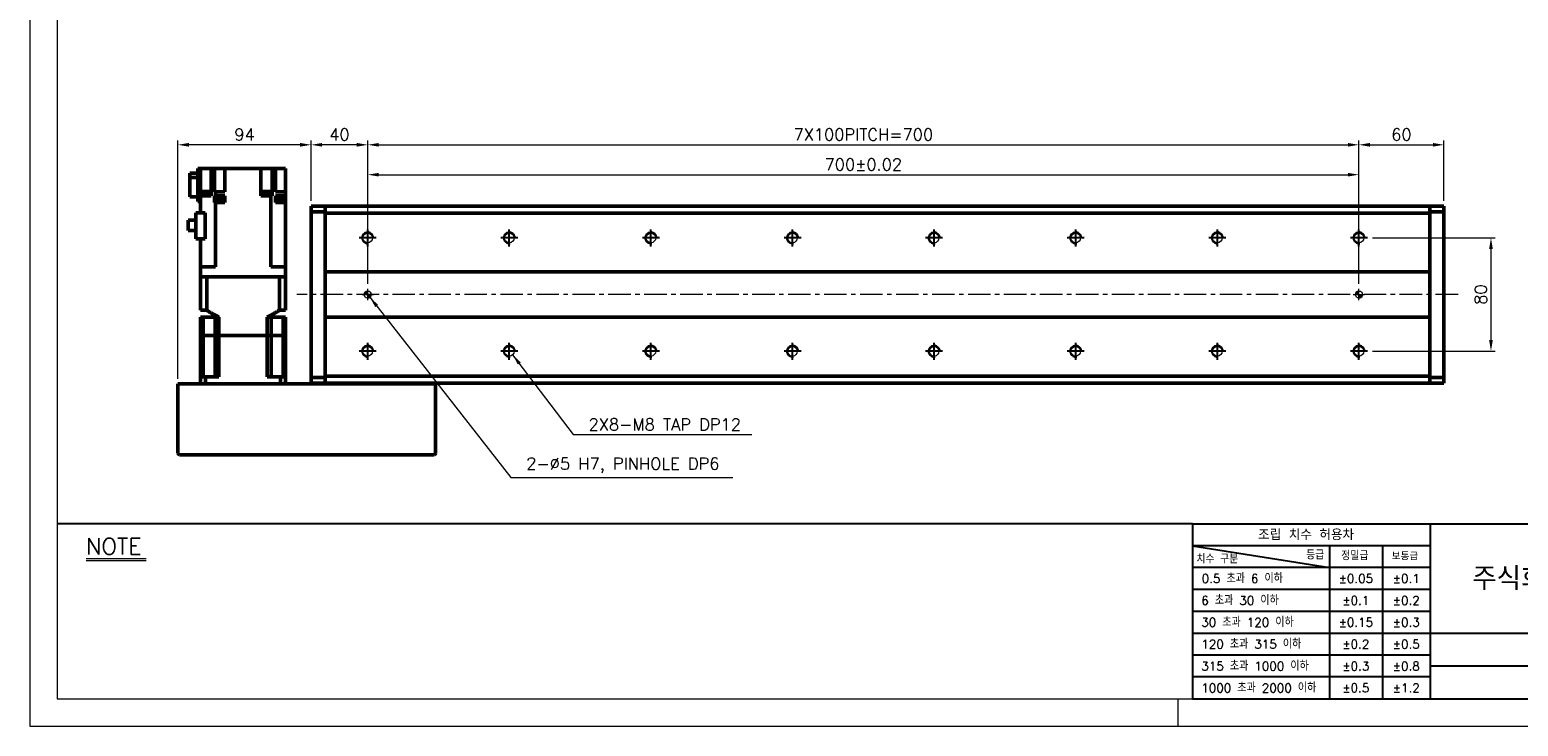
# Model space of a CAD drawing. Header units: millimetres. Extents: x 46891 to 50168, y 6223 to 9676.
# Tile 1 of 6: x 48547 to 49598, y 8529 to 9021. Entities that reach past the tile are written whole.
import ezdxf

# ---------------------------------------------------------------- set-up
doc = ezdxf.new("R2010")
doc.units = ezdxf.units.MM
doc.header["$LTSCALE"] = 0.5
doc.linetypes.add('CENTER', pattern=[50.8, 31.75, -6.35, 6.35, -6.35])
doc.layers.get('0').update_dxf_attribs({"lineweight": 20})
for name, color, linetype, lineweight in [('1', 1, 'CENTER', 13), ('4', 4, 'Continuous', 13), ('외형선(ISO)', 7, 'Continuous', 50)]:
    doc.layers.add(name, color=color, linetype=linetype, lineweight=lineweight)
for name, color, linetype in [('3', 3, 'Continuous'), ('C', 1, 'CENTER'), ('DIM', 4, 'Continuous')]:
    doc.layers.add(name, color=color, linetype=linetype)
doc.styles.add('DSR TEXT', font='romans.shx', dxfattribs={"bigfont": 'whgtxt.shx'})
doc.styles.get("Standard").update_dxf_attribs({"font": 'romans.shx', "bigfont": 'whgtxt.shx'})
doc.dimstyles.new('DSR', dxfattribs={"dimscale": 2, "dimtxt": 3, "dimasz": 3, "dimexe": 0.5, "dimexo": 0.5, "dimgap": 0.5, "dimtad": 1, "dimdsep": 46, "dimtxsty": 'Standard', "dimcen": 2.5, "dimclrd": 4, "dimclre": 4, "dimclrt": 2, "dimadec": 0, "dimazin": 2, "dimtfac": 1, "dimtmove": 0, "dimatfit": 3, "dimfxl": 0, "dimlwd": -1, "dimlwe": -1, "dimarcsym": 0})

# ---------------------------------------------------------------- blocks, each defined once
blk = doc.blocks.new('A$C13F00394')
for p, q in [((-202.34, 25.67), (-191.42, 25.67)), ((-202.34, 25.3), (-191.42, 25.3))]:
    blk.add_line(p, q)
at = {"layer": '3'}
for p, q in [((0, 32), (-207.68, 32)), ((0, 32), (202.32, 32)), ((0, 32), (0, 0)), ((43.43, 32), (43.43, 0)), ((0, 28), (25, 24)), ((43.43, 28), (0, 28)), ((25, 28), (25, 0)), ((34.7, 28), (34.7, 0)), ((43.43, 24), (0, 24)), ((43.43, 20), (0, 20)), ((43.43, 16), (0, 16)), ((0, 12), (129.32, 12)), ((43.43, 8), (0, 8)), ((97.32, 6), (43.43, 6)), ((43.43, 4), (0, 4)), ((0, 0), (202.32, 0))]:
    blk.add_line(p, q, dxfattribs=at)
at = {"color": 0, "style": 'DSR TEXT'}
for s, height, p in [('조립 치수 허용차', 2, (11.97, 29.02)), ('치수 구분', 1.5, (0.69, 24.78)), ('등급', 1.5, (20.77, 25.52)), ('정밀급', 1.5, (27.18, 25.37)), ('보통급', 1.3, (36.41, 25.38)), (' 0.5 초과 6 이하', 1.6, (0.56, 21.19)), (' 6 초과 30 이하', 1.6, (0.49, 17.19)), (' 30 초과 120 이하', 1.6, (0.49, 13.19)), (' 120 초과 315 이하', 1.6, (0.49, 9.19)), (' 315 초과 1000 이하', 1.6, (0.49, 5.19)), (' 1000 초과 2000 이하', 1.6, (0.49, 1.19))]:
    blk.add_text(s, height=height, dxfattribs=at).set_placement(p)
at = {"color": 7, "insert": (70.37, 22), "char_height": 4.2, "attachment_point": 5, "style": 'DSR TEXT'}
blk.add_mtext('주식회사 디에스알', dxfattribs=at)
at = {"color": 0, "char_height": 1.6, "attachment_point": 5, "style": 'DSR TEXT'}
for s, insert in [('%%P0.05', (29.85, 22)), ('%%P0.1', (39.07, 22)), ('%%P0.1', (29.85, 18)), ('%%P0.2', (39.07, 18)), ('%%P0.15', (29.85, 14)), ('%%P0.3', (39.07, 14)), ('%%P0.2', (29.85, 10)), ('%%P0.5', (39.07, 10)), ('%%P0.3', (29.85, 6)), ('%%P0.8', (39.07, 6)), ('%%P0.5', (29.85, 2)), ('%%P1.2', (39.07, 2))]:
    blk.add_mtext(s, dxfattribs=dict(at, insert=insert))
at = {"layer": '4', "color": 0, "style": 'DSR TEXT'}
blk.add_text('NOTE', height=3, dxfattribs=at).set_placement((-202.39, 26.38))
blk = doc.blocks.new('A$C1C1952E1')
at = {"color": 1}
blk.add_lwpolyline([(0, 0), (420, 0), (420, 297), (0, 297)], close=True, dxfattribs=at)
at = {"color": 3}
blk.add_lwpolyline([(5, 5), (415, 5), (415, 292), (5, 292)], close=True, dxfattribs=at)
blk = doc.blocks.new('A$C33E56CC6')
h = blk.add_hatch()
h.set_pattern_fill('ANSI31', color=256, style=0)
h.set_pattern_definition([(45, (-7065.45672, -6508.5399), (-0.0883883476, 0.0883883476), [])])
h.paths.add_polyline_path([(4, 6.5, 0.414214), (1.5, 4), (4, 4)])
h.paths.add_polyline_path([(6.5, 4), (4, 4), (4, 1.5, 0.414214)])
blk.add_circle((4, 4), 2.5)
at = {"layer": '1'}
for p, q in [((0, 4), (8, 4)), ((4, 0), (4, 8))]:
    blk.add_line(p, q, dxfattribs=at)
blk = doc.blocks.new('tap8')
blk.add_circle((0, 0), 3.4)
at = {"layer": 'C', "color": 1, "linetype": 'CENTER'}
for p, q in [((-6, 0), (6, 0)), ((0, -6), (0, 6))]:
    blk.add_line(p, q, dxfattribs=at)
at = {"layer": 'DIM', "color": 3}
blk.add_arc((0, 0), 4, 263.8455, 189.4314, dxfattribs=at)
blk = doc.blocks.new('*D90')
at = {"color": 1, "linetype": 'ByBlock'}
for p, q in [((48785.3, 8841.3), (48785.3, 8921.3)), ((48793.1, 8918.3), (49477.5, 8918.3)), ((49485.3, 8841.3), (49485.3, 8921.3))]:
    blk.add_line(p, q, dxfattribs=at)
at = {"color": 1}
for points in [[(48793.1, 8919.6), (48793.1, 8917), (48785.3, 8918.3)], [(49477.5, 8919.6), (49477.5, 8917), (49485.3, 8918.3)]]:
    blk.add_solid(points, dxfattribs=at)
at = {"layer": 'Defpoints', "color": 0}
for p in [(49485.3, 8918.3), (48785.3, 8837.7), (49485.3, 8837.7)]:
    blk.add_point(p, dxfattribs=at)
at = {"color": 3, "insert": (49135.3, 8925.5), "char_height": 8.4, "attachment_point": 5, "style": 'DSR TEXT'}
blk.add_mtext('700%%P0.02', dxfattribs=at)
blk = doc.blocks.new('*D91')
at = {"color": 1, "linetype": 'ByBlock'}
for p, q in [((48785.3, 8884.9), (48785.3, 8942.4)), ((48793.1, 8939.4), (49477.5, 8939.4)), ((49485.3, 8884.9), (49485.3, 8942.4))]:
    blk.add_line(p, q, dxfattribs=at)
at = {"color": 1}
for points in [[(48793.1, 8940.7), (48793.1, 8938.1), (48785.3, 8939.4)], [(49477.5, 8940.7), (49477.5, 8938.1), (49485.3, 8939.4)]]:
    blk.add_solid(points, dxfattribs=at)
at = {"layer": 'Defpoints', "color": 0}
for p in [(49485.3, 8939.4), (48785.3, 8881.3), (49485.3, 8881.3)]:
    blk.add_point(p, dxfattribs=at)
at = {"color": 3, "insert": (49135.3, 8946.6), "char_height": 8.4, "attachment_point": 5, "style": 'DSR TEXT'}
blk.add_mtext('7X100PITCH=700', dxfattribs=at)
blk = doc.blocks.new('*D92')
at = {"color": 1, "linetype": 'ByBlock'}
for p, q in [((49485.3, 8884.9), (49485.3, 8942.4)), ((49493.1, 8939.4), (49537.5, 8939.4)), ((49545.3, 8899.8), (49545.3, 8942.4))]:
    blk.add_line(p, q, dxfattribs=at)
at = {"color": 1}
for points in [[(49493.1, 8940.7), (49493.1, 8938.1), (49485.3, 8939.4)], [(49537.5, 8940.7), (49537.5, 8938.1), (49545.3, 8939.4)]]:
    blk.add_solid(points, dxfattribs=at)
at = {"layer": 'Defpoints', "color": 0}
for p in [(49545.3, 8939.4), (49545.3, 8896.2), (49485.3, 8881.3)]:
    blk.add_point(p, dxfattribs=at)
at = {"color": 3, "insert": (49515.3, 8946.6), "char_height": 8.4, "attachment_point": 5, "style": 'DSR TEXT'}
blk.add_mtext('60', dxfattribs=at)
blk = doc.blocks.new('*D93')
at = {"color": 1, "linetype": 'ByBlock'}
for p, q in [((48745.3, 8899.8), (48745.3, 8942.4)), ((48777.5, 8939.4), (48753.1, 8939.4)), ((48785.3, 8841.3), (48785.3, 8942.4))]:
    blk.add_line(p, q, dxfattribs=at)
at = {"color": 1}
for points in [[(48753.1, 8940.7), (48753.1, 8938.1), (48745.3, 8939.4)], [(48777.5, 8940.7), (48777.5, 8938.1), (48785.3, 8939.4)]]:
    blk.add_solid(points, dxfattribs=at)
at = {"layer": 'Defpoints', "color": 0}
for p in [(48745.3, 8939.4), (48745.3, 8896.2), (48785.3, 8837.7)]:
    blk.add_point(p, dxfattribs=at)
at = {"color": 3, "insert": (48765.3, 8946.6), "char_height": 8.4, "attachment_point": 5, "style": 'DSR TEXT'}
blk.add_mtext('40', dxfattribs=at)
blk = doc.blocks.new('*D94')
at = {"color": 1, "linetype": 'ByBlock'}
for p, q in [((49494.9, 8873.7), (49581.5, 8873.7)), ((49578.5, 8865.9), (49578.5, 8801.5)), ((49494.9, 8793.7), (49581.5, 8793.7))]:
    blk.add_line(p, q, dxfattribs=at)
at = {"color": 1}
for points in [[(49577.2, 8865.9), (49579.8, 8865.9), (49578.5, 8873.7)], [(49577.2, 8801.5), (49579.8, 8801.5), (49578.5, 8793.7)]]:
    blk.add_solid(points, dxfattribs=at)
at = {"layer": 'Defpoints', "color": 0}
for p in [(49491.3, 8873.7), (49491.3, 8793.7), (49578.5, 8793.7)]:
    blk.add_point(p, dxfattribs=at)
at = {"color": 3, "insert": (49571.3, 8833.7), "char_height": 8.4, "attachment_point": 5, "rotation": 90, "style": 'DSR TEXT'}
blk.add_mtext('80', dxfattribs=at)
blk = doc.blocks.new('*D95')
at = {"color": 1, "linetype": 'ByBlock'}
for p, q in [((48651.3, 8774.3), (48651.3, 8942.4)), ((48737.5, 8939.4), (48659.1, 8939.4)), ((48745.3, 8899.8), (48745.3, 8942.4))]:
    blk.add_line(p, q, dxfattribs=at)
at = {"color": 1}
for points in [[(48659.1, 8940.7), (48659.1, 8938.1), (48651.3, 8939.4)], [(48737.5, 8940.7), (48737.5, 8938.1), (48745.3, 8939.4)]]:
    blk.add_solid(points, dxfattribs=at)
at = {"layer": 'Defpoints', "color": 0}
for p in [(48651.3, 8939.4), (48745.3, 8896.2), (48651.3, 8770.7)]:
    blk.add_point(p, dxfattribs=at)
at = {"color": 3, "insert": (48698.3, 8946.6), "char_height": 8.4, "attachment_point": 5, "style": 'DSR TEXT'}
blk.add_mtext('94', dxfattribs=at)

msp = doc.modelspace()

# ---------------------------------------------------------------- linework, layer by layer
at = {"color": 1}
msp.add_line((49357.48132, 8548.30052), (49357.48132, 8528.99552), dxfattribs=at)
at = {"layer": '1'}
msp.add_line((49555.28843, 8833.67598), (48735.28843, 8833.67598), dxfattribs=at)
at = {"layer": '3'}
msp.add_line((49367.8386, 8548.30052), (50148.98632, 8548.30052), dxfattribs=at)
at = {"layer": '외형선(ISO)'}
for p, q in [((48659.78843, 8919.37593), (48665.28843, 8919.37593)), ((48659.78843, 8919.37593), (48659.78843, 8916.40367)), ((48659.78843, 8916.40367), (48665.28843, 8916.40367)), ((48659.78843, 8916.40367), (48659.78843, 8902.57604)), ((48665.28843, 8922.77598), (48667.28843, 8922.77598)), ((48665.28843, 8922.77598), (48665.28843, 8899.27598)), ((48667.28843, 8922.77598), (48671.28843, 8922.77598)), ((48667.28843, 8922.77598), (48667.28843, 8903.27598)), ((48674.78843, 8922.77598), (48671.28843, 8922.77598)), ((48677.00981, 8922.77598), (48674.78843, 8922.77598)), ((48674.78843, 8922.77598), (48674.78843, 8903.27598)), ((48677.00981, 8922.77598), (48680.98843, 8922.77598)), ((48677.00981, 8922.77598), (48677.00981, 8906.27598)), ((48684.48843, 8922.77598), (48680.98843, 8922.77598)), ((48684.48843, 8922.77598), (48709.78843, 8922.77598)), ((48684.48843, 8922.77598), (48684.48843, 8906.27598)), ((48709.78843, 8903.27598), (48709.78843, 8922.77598)), ((48713.28843, 8922.77598), (48709.78843, 8922.77598)), ((48713.28843, 8922.77598), (48717.79651, 8922.77598)), ((48720.28843, 8922.77598), (48717.79651, 8922.77598)), ((48717.79651, 8903.27598), (48717.79651, 8922.77598)), ((48720.28843, 8906.27598), (48720.28843, 8922.77598)), ((48723.78843, 8922.77598), (48720.28843, 8922.77598)), ((48723.78843, 8922.77598), (48727.28843, 8922.77598)), ((48727.28843, 8922.77598), (48727.28843, 8906.27598)), ((48667.28843, 8903.27598), (48667.28843, 8891.42598)), ((48667.28843, 8903.27598), (48672.84841, 8903.27598)), ((48667.79973, 8903.77598), (48673.79973, 8903.77598)), ((48667.79973, 8903.27598), (48667.79973, 8903.77598)), ((48667.84973, 8904.47598), (48673.74973, 8904.47598)), ((48667.84973, 8903.77598), (48667.84973, 8904.47598)), ((48667.99973, 8906.47598), (48673.59973, 8906.47598)), ((48667.99973, 8904.47598), (48667.99973, 8906.47598)), ((48674.78843, 8903.27598), (48672.84841, 8903.27598)), ((48673.59973, 8904.47598), (48673.59973, 8906.47598)), ((48673.74973, 8903.77598), (48673.74973, 8904.47598)), ((48673.79973, 8903.27598), (48673.79973, 8903.77598)), ((48677.32976, 8906.27598), (48677.00981, 8906.27598)), ((48677.00981, 8903.27598), (48677.00981, 8898.77598)), ((48677.00981, 8903.27598), (48677.32976, 8903.27598)), ((48677.32976, 8906.27598), (48677.72907, 8906.27598)), ((48677.72907, 8903.27598), (48677.32976, 8903.27598)), ((48677.72907, 8906.27598), (48684.48843, 8906.27598)), ((48677.72907, 8906.27598), (48677.72907, 8903.27598)), ((48684.48843, 8903.27598), (48677.72907, 8903.27598)), ((48684.48843, 8898.77598), (48684.48843, 8903.27598)), ((48716.8478, 8903.27598), (48709.78843, 8903.27598)), ((48710.5844, 8903.77598), (48716.5844, 8903.77598)), ((48710.5844, 8903.27598), (48710.5844, 8903.77598)), ((48710.6344, 8904.47598), (48716.5344, 8904.47598)), ((48710.6344, 8903.77598), (48710.6344, 8904.47598)), ((48710.7844, 8906.47598), (48716.3844, 8906.47598)), ((48710.7844, 8904.47598), (48710.7844, 8906.47598)), ((48716.3844, 8904.47598), (48716.3844, 8906.47598)), ((48716.5344, 8903.77598), (48716.5344, 8904.47598)), ((48716.5844, 8903.27598), (48716.5844, 8903.77598)), ((48716.8478, 8853.17598), (48716.8478, 8903.27598)), ((48716.8478, 8903.27598), (48717.24711, 8903.27598)), ((48717.79651, 8903.27598), (48717.24711, 8903.27598)), ((48721.72845, 8906.27598), (48720.28843, 8906.27598)), ((48720.28843, 8898.77598), (48720.28843, 8903.27598)), ((48720.28843, 8903.27598), (48721.72845, 8903.27598)), ((48721.72845, 8906.27598), (48727.28843, 8906.27598)), ((48727.28843, 8903.27598), (48721.72845, 8903.27598)), ((48727.28843, 8903.27598), (48727.28843, 8906.27598)), ((48727.28843, 8903.27598), (48727.28843, 8899.47598)), ((48659.78843, 8902.57604), (48665.28843, 8902.57604)), ((48667.28843, 8899.27598), (48665.28843, 8899.27598)), ((48667.25352, 8898.77598), (48667.25352, 8899.27598)), ((48667.28843, 8898.77598), (48667.25352, 8898.77598)), ((48677.32976, 8898.77598), (48677.00981, 8898.77598)), ((48677.32976, 8898.77598), (48677.72907, 8898.77598)), ((48677.67568, 8899.47598), (48683.57568, 8899.47598)), ((48677.67568, 8898.77598), (48677.67568, 8899.47598)), ((48677.72907, 8898.77598), (48680.17315, 8898.77598)), ((48677.72907, 8853.17598), (48677.72907, 8898.77598)), ((48677.82568, 8901.47598), (48683.42568, 8901.47598)), ((48677.82568, 8899.47598), (48677.82568, 8901.47598)), ((48681.07822, 8898.77598), (48680.17315, 8898.77598)), ((48681.07822, 8898.77598), (48684.48843, 8898.77598)), ((48683.42568, 8899.47598), (48683.42568, 8901.47598)), ((48683.57568, 8898.77598), (48683.57568, 8899.47598)), ((48721.72845, 8898.77598), (48720.28843, 8898.77598)), ((48721.42335, 8899.47598), (48727.32335, 8899.47598)), ((48721.42335, 8898.77598), (48721.42335, 8899.47598)), ((48721.57335, 8901.47598), (48727.17335, 8901.47598)), ((48721.57335, 8899.47598), (48721.57335, 8901.47598)), ((48721.72845, 8898.77598), (48727.28843, 8898.77598)), ((48727.17335, 8899.47598), (48727.17335, 8901.47598)), ((48727.32335, 8898.77598), (48727.28843, 8898.77598)), ((48727.28843, 8853.17598), (48727.28843, 8898.77598)), ((48727.32335, 8898.77598), (48727.32335, 8899.47598)), ((48745.28843, 8896.17598), (48745.28843, 8895.2973)), ((48755.28843, 8896.17598), (48745.28843, 8896.17598)), ((48745.28843, 8892.17598), (48745.28843, 8895.2973)), ((48745.28843, 8775.17598), (48745.28843, 8892.17598)), ((48755.28843, 8892.17598), (48745.28843, 8892.17598)), ((48755.28843, 8896.17598), (48755.28843, 8895.2973)), ((49535.28843, 8896.17598), (48755.28843, 8896.17598)), ((48755.28843, 8895.2973), (48755.28843, 8896.17598)), ((48755.28843, 8891.17598), (48755.28843, 8895.2973)), ((48755.28843, 8895.2973), (48755.28843, 8892.17598)), ((49535.28843, 8895.2973), (49535.28843, 8896.17598)), ((49535.28843, 8896.17598), (49535.28843, 8895.2973)), ((49535.28843, 8896.17598), (49545.28843, 8896.17598)), ((49535.28843, 8895.2973), (49535.28843, 8891.17598)), ((49535.28843, 8892.17598), (49535.28843, 8895.2973)), ((49535.28843, 8892.17598), (49545.28843, 8892.17598)), ((49545.28843, 8895.2973), (49545.28843, 8896.17598)), ((49545.28843, 8895.2973), (49545.28843, 8892.17598)), ((49545.28843, 8892.17598), (49545.28843, 8775.17598)), ((48658.48843, 8886.30098), (48663.88843, 8886.30098)), ((48658.48843, 8886.30098), (48658.48843, 8878.85098)), ((48663.88843, 8891.42598), (48670.49976, 8891.42598)), ((48663.88843, 8873.07598), (48663.88843, 8891.42598)), ((48670.49976, 8891.42598), (48670.49976, 8873.07598)), ((48755.28843, 8849.67598), (48755.28843, 8891.17598)), ((48755.28843, 8891.17598), (49535.28843, 8891.17598)), ((49535.28843, 8891.17598), (49535.28843, 8849.67598)), ((48658.48843, 8878.85098), (48663.88843, 8878.85098)), ((48670.49976, 8873.07598), (48663.88843, 8873.07598)), ((48667.28843, 8853.17598), (48667.28843, 8873.07598)), ((48667.28843, 8853.17598), (48667.28843, 8846.17598)), ((48667.28843, 8853.17598), (48671.78843, 8853.17598)), ((48677.72907, 8853.17598), (48671.78843, 8853.17598)), ((48716.8478, 8853.17598), (48722.78843, 8853.17598)), ((48722.78843, 8853.17598), (48727.28843, 8853.17598)), ((48727.28843, 8846.17598), (48727.28843, 8853.17598)), ((48667.2929, 8846.17598), (48667.28843, 8846.17598)), ((48667.28843, 8822.67598), (48667.28843, 8846.17598)), ((48671.58788, 8846.17598), (48667.2929, 8846.17598)), ((48671.5931, 8846.17598), (48671.58788, 8846.17598)), ((48671.5931, 8846.17598), (48722.98376, 8846.17598)), ((48671.5931, 8822.67598), (48671.5931, 8846.17598)), ((48722.78843, 8846.17598), (48671.78843, 8846.17598)), ((48722.98898, 8846.17598), (48722.98376, 8846.17598)), ((48722.98376, 8822.67598), (48722.98376, 8846.17598)), ((48727.28396, 8846.17598), (48722.98898, 8846.17598)), ((48727.28843, 8846.17598), (48727.28396, 8846.17598)), ((48727.28843, 8822.67598), (48727.28843, 8846.17598)), ((48755.28843, 8848.82243), (48755.28843, 8849.67598)), ((49535.28843, 8849.67598), (48755.28843, 8849.67598)), ((48755.28843, 8848.46888), (48755.28843, 8848.82243)), ((48755.28843, 8818.88309), (48755.28843, 8848.46888)), ((48755.28843, 8848.46888), (48755.28843, 8818.88309)), ((49535.28843, 8849.67598), (49535.28843, 8848.82243)), ((49535.28843, 8848.82243), (49535.28843, 8848.46888)), ((49535.28843, 8848.46888), (49535.28843, 8818.88309)), ((49535.28843, 8818.88309), (49535.28843, 8848.46888)), ((48671.5931, 8822.67598), (48667.28843, 8822.67598)), ((48727.28843, 8822.67598), (48722.98376, 8822.67598)), ((48755.28843, 8818.52954), (48755.28843, 8818.88309)), ((49535.28843, 8818.88309), (49535.28843, 8818.52954)), ((48669.00085, 8817.67598), (48667.28843, 8817.67598)), ((48667.28843, 8804.67598), (48667.28843, 8817.67598)), ((48677.53843, 8817.67598), (48669.00085, 8817.67598)), ((48669.00085, 8804.67598), (48669.00085, 8817.67598)), ((48680.25171, 8817.67598), (48677.53843, 8817.67598)), ((48677.53843, 8804.67598), (48677.53843, 8817.67598)), ((48680.25171, 8804.67598), (48680.25171, 8817.67598)), ((48717.03843, 8817.67598), (48714.32516, 8817.67598)), ((48714.32516, 8804.67598), (48714.32516, 8817.67598)), ((48717.03843, 8817.67598), (48725.57602, 8817.67598)), ((48717.03843, 8804.67598), (48717.03843, 8817.67598)), ((48727.28843, 8817.67598), (48725.57602, 8817.67598)), ((48725.57602, 8804.67598), (48725.57602, 8817.67598)), ((48727.28843, 8804.67598), (48727.28843, 8817.67598)), ((48755.28843, 8817.67598), (48755.28843, 8818.52954)), ((48755.28843, 8776.17598), (48755.28843, 8817.67598)), ((48755.28843, 8817.67598), (49535.28843, 8817.67598)), ((49535.28843, 8818.52954), (49535.28843, 8817.67598)), ((49535.28843, 8817.67598), (49535.28843, 8776.17598)), ((48667.28843, 8804.67598), (48669.00085, 8804.67598)), ((48667.28843, 8804.67598), (48667.28843, 8775.67598)), ((48669.00085, 8804.67598), (48667.28843, 8804.67598)), ((48669.00085, 8804.67598), (48672.53843, 8804.67598)), ((48669.00085, 8775.67598), (48669.00085, 8804.67598)), ((48669.00085, 8804.67598), (48672.53843, 8804.67598)), ((48672.53843, 8804.67598), (48677.53843, 8804.67598)), ((48672.53843, 8804.67598), (48677.53843, 8804.67598)), ((48677.53843, 8804.67598), (48680.25171, 8804.67598)), ((48677.53843, 8775.67598), (48677.53843, 8804.67598)), ((48680.25171, 8804.67598), (48677.53843, 8804.67598)), ((48680.25171, 8804.67598), (48714.32516, 8804.67598)), ((48680.25171, 8804.67598), (48680.25171, 8775.67598)), ((48680.25171, 8804.67598), (48714.32516, 8804.67598)), ((48714.32516, 8804.67598), (48717.03843, 8804.67598)), ((48714.32516, 8804.67598), (48714.32516, 8775.67598)), ((48717.03843, 8804.67598), (48714.32516, 8804.67598)), ((48717.03843, 8804.67598), (48722.03843, 8804.67598)), ((48717.03843, 8775.67598), (48717.03843, 8804.67598)), ((48717.03843, 8804.67598), (48722.03843, 8804.67598)), ((48722.03843, 8804.67598), (48725.57602, 8804.67598)), ((48722.03843, 8804.67598), (48725.57602, 8804.67598)), ((48725.57602, 8804.67598), (48727.28843, 8804.67598)), ((48725.57602, 8775.67598), (48725.57602, 8804.67598)), ((48727.28843, 8804.67598), (48725.57602, 8804.67598)), ((48727.28843, 8804.67598), (48727.28843, 8775.67598)), ((48651.28843, 8770.67598), (48652.28843, 8770.67598)), ((48651.28843, 8770.67598), (48651.28843, 8721.67598)), ((48652.28843, 8770.67598), (48832.28843, 8770.67598)), ((48670.83092, 8775.67598), (48667.28843, 8775.67598)), ((48667.28843, 8770.67598), (48667.28843, 8775.67598)), ((48670.83092, 8775.67598), (48680.25171, 8775.67598)), ((48670.83092, 8770.67598), (48670.83092, 8775.67598)), ((48714.32516, 8775.67598), (48723.74595, 8775.67598)), ((48727.28843, 8775.67598), (48723.74595, 8775.67598)), ((48723.74595, 8770.67598), (48723.74595, 8775.67598)), ((48727.28843, 8770.67598), (48727.28843, 8775.67598)), ((48745.28843, 8772.05466), (48745.28843, 8775.17598)), ((48755.28843, 8775.17598), (48745.28843, 8775.17598)), ((48745.28843, 8772.05466), (48745.28843, 8771.17598)), ((48755.28843, 8771.17598), (48745.28843, 8771.17598)), ((48755.28843, 8772.05466), (48755.28843, 8776.17598)), ((49535.28843, 8776.17598), (48755.28843, 8776.17598)), ((48755.28843, 8775.17598), (48755.28843, 8772.05466)), ((48755.28843, 8772.05466), (48755.28843, 8771.17598)), ((48755.28843, 8771.17598), (48755.28843, 8772.05466)), ((49535.28843, 8771.17598), (48755.28843, 8771.17598)), ((48772.63843, 8771.13598), (48803.93843, 8771.13598)), ((48772.63843, 8770.79098), (48772.63843, 8771.13598)), ((48772.63843, 8770.79098), (48803.93843, 8770.79098)), ((48803.93843, 8770.79098), (48803.93843, 8771.13598)), ((48832.28843, 8770.67598), (48833.28843, 8770.67598)), ((48833.28843, 8721.67598), (48833.28843, 8770.67598)), ((49535.28843, 8776.17598), (49535.28843, 8772.05466)), ((49535.28843, 8772.05466), (49535.28843, 8775.17598)), ((49535.28843, 8775.17598), (49545.28843, 8775.17598)), ((49535.28843, 8771.17598), (49535.28843, 8772.05466)), ((49535.28843, 8772.05466), (49535.28843, 8771.17598)), ((49535.28843, 8771.17598), (49545.28843, 8771.17598)), ((49545.28843, 8775.17598), (49545.28843, 8772.05466)), ((49545.28843, 8771.17598), (49545.28843, 8772.05466)), ((48652.28843, 8720.67598), (48832.28843, 8720.67598))]:
    msp.add_line(p, q, dxfattribs=at)
for centre, start, end in [((48652.28843, 8721.67598), 180, 270), ((48832.28843, 8721.67598), 270, 0)]:
    msp.add_arc(centre, 1, start, end, dxfattribs=at)
for points, weights in [([(48671.5931, 8822.67598), (48676.21493, 8819.66942), (48680.25171, 8817.67598)], [1.35251798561, 1.41367336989, 1.45736434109]), ([(48714.32516, 8817.67598), (48718.36194, 8819.66942), (48722.98376, 8822.67598)], [1.45736434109, 1.41367336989, 1.35251798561])]:
    msp.add_rational_spline(points, weights, degree=2, dxfattribs=at)

# ---------------------------------------------------------------- block references
at = {"xscale": 3.861000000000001, "yscale": 3.861000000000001, "zscale": 3.861000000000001}
for name, p in [('A$C1C1952E1', (48546.67132, 8528.99552)), ('A$C13F00394', (49367.83861, 8548.30052))]:
    msp.add_blockref(name, p, dxfattribs=at)
at = {"rotation": 90}
for p in [(48785.28843, 8873.67598), (48885.28843, 8873.67598), (48985.28843, 8873.67598), (49085.28843, 8873.67598), (49185.28843, 8873.67598), (49285.28843, 8873.67598), (49385.28843, 8873.67598), (49485.28843, 8873.67598), (48785.28843, 8793.67598), (48885.28843, 8793.67598), (48985.28843, 8793.67598), (49085.28843, 8793.67598), (49185.28843, 8793.67598), (49285.28843, 8793.67598), (49385.28843, 8793.67598), (49485.28843, 8793.67598)]:
    msp.add_blockref('tap8', p, dxfattribs=at)
for p in [(48781.28843, 8829.67598), (49481.28843, 8829.67598)]:
    msp.add_blockref('A$C33E56CC6', p)

# ---------------------------------------------------------------- texts
at = {"color": 3, "char_height": 8.4, "attachment_point": 7, "style": 'DSR TEXT'}
for s, insert in [('2X8-M8 TAP DP12', (48941.26111, 8737.82347)), ('2-%%C5 H7, PINHOLE DP6', (48897.27804, 8707.57125))]:
    msp.add_mtext(s, dxfattribs=dict(at, insert=insert))

# ---------------------------------------------------------------- dimensions: what is measured, and where the dimension line sits
for base, p1, p2, picture, middle in [((48651.28843, 8939.41092), (48745.28843, 8896.17598), (48651.28843, 8770.67598), '*D95', (48698.28843, 8946.61092)), ((48745.28843, 8939.41092), (48785.28843, 8837.67598), (48745.28843, 8896.17598), '*D93', (48765.28843, 8946.61092)), ((49545.28843, 8939.41092), (49485.28843, 8881.28762), (49545.28843, 8896.17598), '*D92', (49515.28843, 8946.61092))]:
    dim = msp.add_linear_dim(base=base, p1=p1, p2=p2, dimstyle='DSR', override={"dimscale": 3, "dimtxt": 2.8, "dimasz": 2.600136, "dimexe": 1, "dimexo": 1.2, "dimgap": 1, "dimdec": 4, "dimtxsty": 'DSR TEXT', "dimclrd": 1, "dimclre": 1, "dimclrt": 3, "dimtdec": 4, "dimtix": 1})
    dim.commit()
    dim.dimension.update_dxf_attribs({"geometry": picture, "text_midpoint": middle})
for base, p1, p2, text, picture, middle in [((49485.28843, 8939.41092), (48785.28843, 8881.28762), (49485.28843, 8881.28762), '7X100PITCH=<>', '*D91', (49135.28843, 8946.61092)), ((49485.28843, 8918.29926), (48785.28843, 8837.67598), (49485.28843, 8837.67598), '<>%%P0.02', '*D90', (49135.28843, 8925.49926))]:
    dim = msp.add_linear_dim(base=base, p1=p1, p2=p2, text=text, dimstyle='DSR', override={"dimscale": 3, "dimtxt": 2.8, "dimasz": 2.600136, "dimexe": 1, "dimexo": 1.2, "dimgap": 1, "dimdec": 4, "dimtxsty": 'DSR TEXT', "dimclrd": 1, "dimclre": 1, "dimclrt": 3, "dimtdec": 4, "dimtix": 1})
    dim.commit()
    dim.dimension.update_dxf_attribs({"geometry": picture, "text_midpoint": middle})
dim = msp.add_linear_dim(base=(49578.53777, 8793.67598), p1=(49491.33541, 8873.67598), p2=(49491.33541, 8793.67598), angle=90, dimstyle='DSR', override={"dimscale": 3, "dimtxt": 2.8, "dimasz": 2.600136, "dimexe": 1, "dimexo": 1.2, "dimgap": 1, "dimdec": 4, "dimtxsty": 'DSR TEXT', "dimclrd": 1, "dimclre": 1, "dimclrt": 3, "dimtdec": 4, "dimtix": 1})
dim.commit()
dim.dimension.update_dxf_attribs({"geometry": '*D94', "text_midpoint": (49571.33777, 8833.67598)})

# ---------------------------------------------------------------- leaders
at = {"annotation_type": 0, "has_hookline": 1, "hookline_direction": 0}
for points, text_width in [([(48786.86681, 8831.73724), (48886.47763, 8704.57125), (48894.27804, 8704.57125)], 145.875), ([(48887.66952, 8791.24896), (48930.4607, 8734.82347), (48938.26111, 8734.82347)], 115.25)]:
    msp.add_leader(points, dimstyle='DSR', override={"dimscale": 3, "dimtxt": 2.8, "dimasz": 2.600136, "dimexe": 1, "dimexo": 1.2, "dimgap": 1, "dimdec": 4, "dimtxsty": 'DSR TEXT', "dimclrd": 1, "dimclre": 1, "dimclrt": 3, "dimtdec": 4, "dimtix": 1}, dxfattribs=dict(at, text_width=text_width))

doc.saveas('drawing.dxf')
